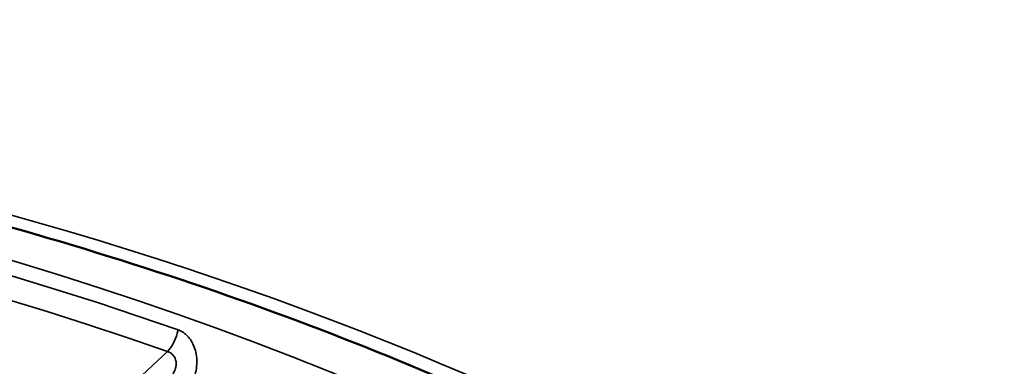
# Model space of a CAD drawing. Header units: millimetres. Extents: x 50 to 3176, y 50 to 2109.
# Tile 57 of 256: x 413.28 to 422.46, y 366.68 to 369.91. Entities that reach past the tile are written whole.
import ezdxf

# ---------------------------------------------------------------- set-up
doc = ezdxf.new("R2010")
doc.units = ezdxf.units.MM
doc.header["$LTSCALE"] = 10
doc.layers.add('Visible (ISO)', color=7, linetype='Continuous', lineweight=50)
doc.layers.add('Visible Narrow (ISO)', color=7, linetype='Continuous', lineweight=35)

msp = doc.modelspace()

# ---------------------------------------------------------------- linework, layer by layer
at = {"layer": 'Visible (ISO)'}
msp.add_open_spline([(376.1664, 355.1589), (376.2171, 356.7391), (376.7258, 358.3194), (378.6111, 361.2868), (379.9602, 362.6754), (383.3524, 365.1287), (385.3824, 366.1974), (389.9331, 367.9194), (392.453, 368.5726), (397.7306, 369.3938), (400.4878, 369.5609), (405.956, 369.3896), (408.6659, 369.0509), (413.7583, 367.9043), (416.1401, 367.097), (420.3315, 365.1032), (422.1409, 363.9178), (425.016, 361.2987), (426.0783, 359.8662), (427.1876, 357.3284), (427.4377, 356.2441), (427.4725, 355.1589)], degree=3, knots=[0.803915, 0.803915, 0.803915, 0.803915, 1.136966, 1.136966, 1.45911, 1.45911, 1.776017, 1.776017, 2.092942, 2.092942, 2.410411, 2.410411, 2.728036, 2.728036, 3.045349, 3.045349, 3.362095, 3.362095, 3.679765, 3.679765, 3.908474, 3.908474, 3.908474, 3.908474], dxfattribs=at)
at = {"layer": 'Visible Narrow (ISO)'}
msp.add_line((414.6596, 366.8141), (412.8994, 365.1766), dxfattribs=at)
for centre, major_axis, ratio, start_param, end_param in [((401.8194, 354.8846), (-24.8897, 0), 0.57735, 3.123075, 6.301703), ((401.8194, 354.7592), (-24.8613, 0), 0.57735, 4.165044, 5.259734), ((401.8194, 354.6503), (24.6727, 0), 0.57735, 1.023452, 2.118141), ((414.6596, 366.9774), (0.0664, 0.1887), 0.424922, 3.833224, 5.064183)]:
    msp.add_ellipse(centre, major_axis=major_axis, ratio=ratio, start_param=start_param, end_param=end_param, dxfattribs=at)
msp.add_ellipse((401.8194, 354.487), major_axis=(-26.1573, 0), ratio=0.57735, dxfattribs=at)
msp.add_open_spline([(414.805, 366.4068), (414.8198, 366.4205), (414.8481, 366.4522), (414.8849, 366.5119), (414.9134, 366.5808), (414.9311, 366.6562), (414.9357, 366.7334), (414.9266, 366.8068), (414.9053, 366.8719), (414.8745, 366.9263), (414.8378, 366.9684), (414.7982, 366.9984), (414.7713, 367.0111), (414.7578, 367.0159)], degree=3, dxfattribs=at)
msp.add_open_spline([(414.6578, 366.5411), (414.6692, 366.5523), (414.6796, 366.5637), (414.6955, 366.5834), (414.7016, 366.5917), (414.7127, 366.6086), (414.7176, 366.6171), (414.7256, 366.6336), (414.7288, 366.6415), (414.7325, 366.6529), (414.7334, 366.656), (414.7372, 366.6698), (414.7392, 366.681), (414.7409, 366.7025), (414.7406, 366.7128), (414.7389, 366.7236), (414.7387, 366.7246), (414.7371, 366.7331), (414.7348, 366.7404), (414.729, 366.754), (414.7256, 366.7604), (414.718, 366.7716), (414.7141, 366.7766), (414.7029, 366.7888), (414.6953, 366.7954), (414.6786, 366.8065), (414.6695, 366.8109), (414.6596, 366.8141)], degree=3, knots=[0, 0, 0, 0, 0.1152204, 0.1152204, 0.2, 0.2, 0.2895075, 0.2895075, 0.3699668, 0.3699668, 0.4, 0.4, 0.5, 0.5, 0.5912261, 0.5912261, 0.6, 0.6, 0.670507, 0.670507, 0.7386831, 0.7386831, 0.8, 0.8, 0.9, 0.9, 1, 1, 1, 1], dxfattribs=at)

doc.saveas('drawing.dxf')
